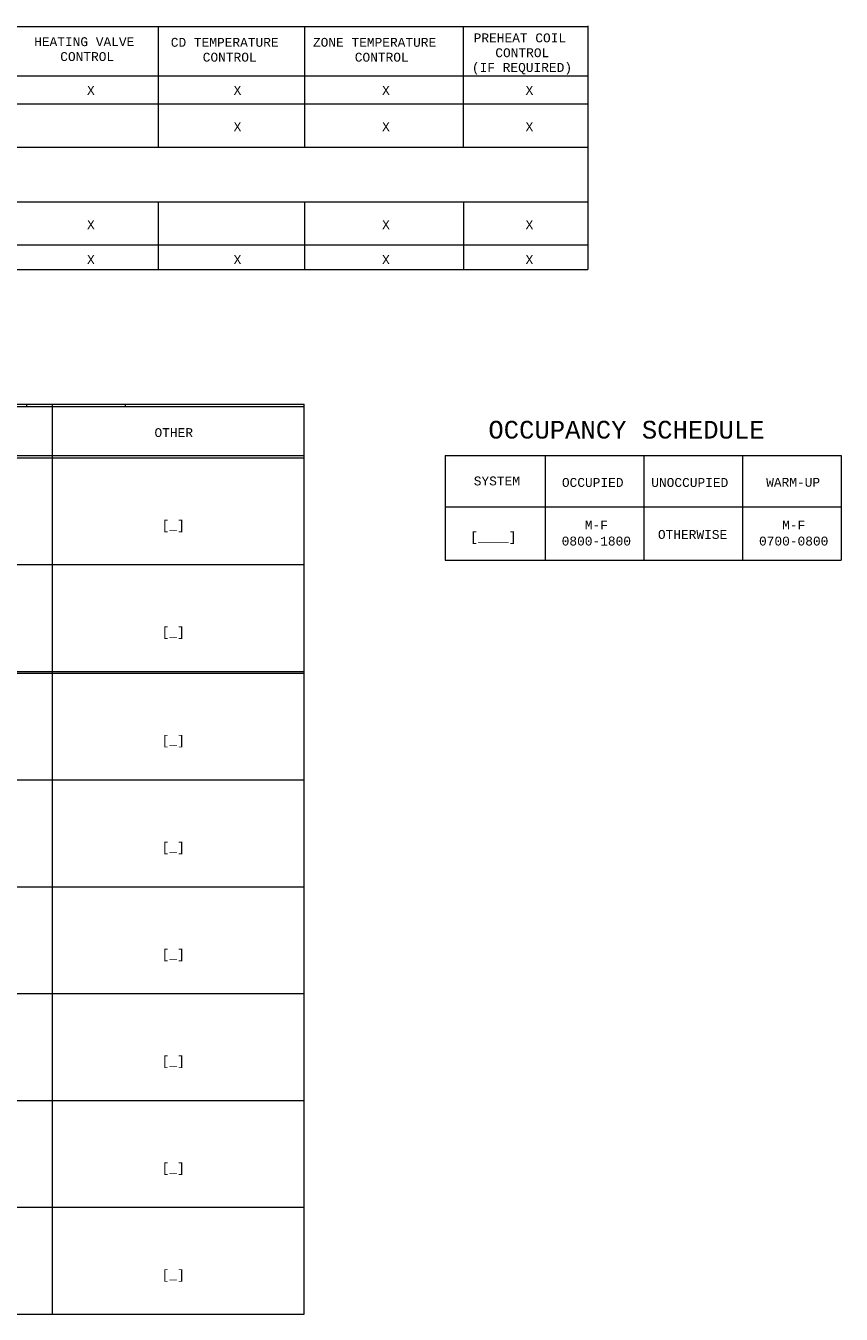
# Model space of a CAD drawing. Header units: inches. Extents: x 11 to 31.4, y 16.5 to 31.8.
# Tile 2 of 2: x 22.2 to 31.4, y 17 to 31.4. Entities that reach past the tile are written whole.
import ezdxf
from ezdxf.enums import TextEntityAlignment as Align

# ---------------------------------------------------------------- set-up
doc = ezdxf.new("R2010")
doc.units = ezdxf.units.IN
doc.header["$MEASUREMENT"] = 0
doc.layers.add('M-ANNO-TEXT', color=2, linetype='Continuous', lineweight=30)
doc.layers.add('M-DIAG-GRPH', color=6, linetype='Continuous', lineweight=13)
doc.styles.add('CONTROLTXT', font='monotxt.shx')

msp = doc.modelspace()

# ---------------------------------------------------------------- linework, layer by layer
at = {"layer": 'M-DIAG-GRPH'}
for p, q in [((11.021, 31.425), (28.552, 31.425)), ((23.723, 31.425), (23.723, 30.073)), ((25.37, 31.425), (25.37, 30.073)), ((27.152, 31.425), (27.152, 30.073)), ((28.552, 31.435), (28.552, 28.698)), ((11.021, 30.874), (28.552, 30.874)), ((11.021, 30.557), (28.552, 30.557)), ((11.021, 30.073), (28.552, 30.073)), ((11.021, 29.457), (28.552, 29.457)), ((23.723, 29.457), (23.723, 28.698)), ((25.37, 29.457), (25.37, 28.698)), ((27.154, 29.457), (27.154, 28.698)), ((11.021, 28.974), (28.552, 28.974)), ((11.021, 28.698), (28.552, 28.698)), ((11.021, 27.185), (25.366, 27.185)), ((11.021, 27.16), (25.366, 27.16)), ((22.244, 27.185), (22.244, 27.16)), ((22.533, 27.185), (22.533, 16.965)), ((23.353, 27.185), (23.353, 27.16)), ((25.366, 16.965), (25.366, 27.185)), ((11.021, 26.609), (25.366, 26.609)), ((21.499, 26.584), (25.366, 26.584)), ((26.948, 26.609), (26.948, 25.434)), ((26.948, 26.609), (31.398, 26.609)), ((28.073, 26.609), (28.073, 25.434)), ((29.181, 26.609), (29.181, 25.434)), ((30.29, 26.609), (30.29, 25.434)), ((31.398, 26.609), (31.398, 25.434)), ((26.948, 26.033), (31.398, 26.033)), ((11.021, 25.384), (25.366, 25.384)), ((26.948, 25.434), (31.398, 25.434)), ((11.021, 24.184), (25.366, 24.184)), ((11.021, 24.166), (25.366, 24.166)), ((11.021, 22.966), (25.366, 22.966)), ((11.021, 21.766), (25.366, 21.766)), ((11.021, 20.566), (25.366, 20.566)), ((11.021, 19.366), (25.366, 19.366)), ((11.021, 18.166), (25.366, 18.166)), ((11.021, 16.965), (25.366, 16.965))]:
    msp.add_line(p, q, dxfattribs=at)

# ---------------------------------------------------------------- texts
at = {"layer": 'M-ANNO-TEXT', "style": 'CONTROLTXT'}
for s, height, p in [('HEATING VALVE', 0.1, (22.331, 31.206)), ('CD TEMPERATURE', 0.1, (23.866, 31.199)), ('ZONE TEMPERATURE', 0.1, (25.463, 31.199)), ('PREHEAT COIL', 0.1, (27.269, 31.249)), ('CONTROL', 0.1, (22.624, 31.039)), ('CONTROL', 0.1, (24.225, 31.032)), ('CONTROL', 0.1, (25.933, 31.032)), ('CONTROL', 0.1, (27.512, 31.082)), ('(IF REQUIRED)', 0.1, (27.249, 30.917)), ('X', 0.1, (22.925, 30.659)), ('X', 0.1, (24.572, 30.659)), ('X', 0.1, (26.24, 30.659)), ('X', 0.1, (27.852, 30.659)), ('X', 0.1, (24.572, 30.25)), ('X', 0.1, (26.24, 30.25)), ('X', 0.1, (27.852, 30.25)), ('X', 0.1, (22.925, 29.15)), ('X', 0.1, (26.24, 29.15)), ('X', 0.1, (27.852, 29.15)), ('X', 0.1, (22.925, 28.759)), ('X', 0.1, (24.572, 28.759)), ('X', 0.1, (26.24, 28.759)), ('X', 0.1, (27.852, 28.759)), ('OTHER', 0.1, (23.683, 26.816)), ('OCCUPANCY SCHEDULE', 0.19922, (27.434, 26.799)), ('SYSTEM', 0.1, (27.27, 26.273)), ('OCCUPIED', 0.1, (28.26, 26.256)), ('UNOCCUPIED', 0.1, (29.264, 26.256))]:
    msp.add_text(s, height=height, dxfattribs=at).set_placement(p)
for s, p in [('WARM-UP', (30.858, 26.308)), ('[_]', (23.894, 25.829)), ('M-F', (28.647, 25.828)), ('OTHERWISE', (29.728, 25.722)), ('M-F', (30.864, 25.828)), ('[____]', (27.49, 25.696)), ('0800-1800', (28.647, 25.648)), ('0700-0800', (30.864, 25.648)), ('[_]', (23.894, 24.629)), ('[_]', (23.894, 23.412)), ('[_]', (23.894, 22.211)), ('[_]', (23.894, 21.011)), ('[_]', (23.894, 19.811)), ('[_]', (23.894, 18.611)), ('[_]', (23.894, 17.411))]:
    msp.add_text(s, height=0.1, dxfattribs=at).set_placement(p, align=Align.MIDDLE_CENTER)

doc.saveas('drawing.dxf')
